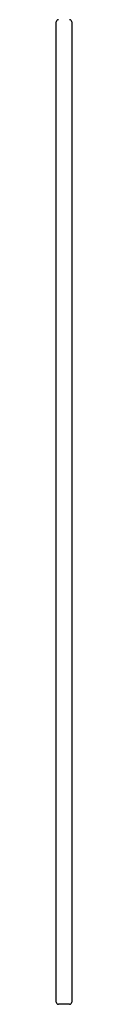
# Model space of a CAD drawing. Header units: metres. Extents: x 15.7 to 54.8, y -39.7 to 1.1.
# Tile 140 of 256: x 37.7453 to 37.7593, y -32.5418 to -31.6538. Entities that reach past the tile are written whole.
import ezdxf

# ---------------------------------------------------------------- set-up
doc = ezdxf.new("R2010")
doc.units = ezdxf.units.M
doc.header["$MEASUREMENT"] = 0
doc.layers.add('2D', color=252, linetype='Continuous')

# ---------------------------------------------------------------- blocks, each defined once
blk = doc.blocks.new('2D_QYOS_600')
for p, q in [((2.42604, -2.743), (2.42604, -1.859)), ((2.44004, -1.859), (2.44004, -2.743)), ((2.43804, -2.745), (2.42804, -2.745))]:
    blk.add_line(p, q)
for centre, start, end in [((2.42804, -1.859), 90, 180), ((2.43804, -1.859), 0, 90), ((2.42804, -2.743), 180, 270), ((2.43804, -2.743), 270, 360)]:
    blk.add_arc(centre, 0.002, start, end)

msp = doc.modelspace()

# ---------------------------------------------------------------- block references
at = {"layer": '2D'}
msp.add_blockref('2D_QYOS_600', (35.31925, -29.79677), dxfattribs=at)

doc.saveas('drawing.dxf')
